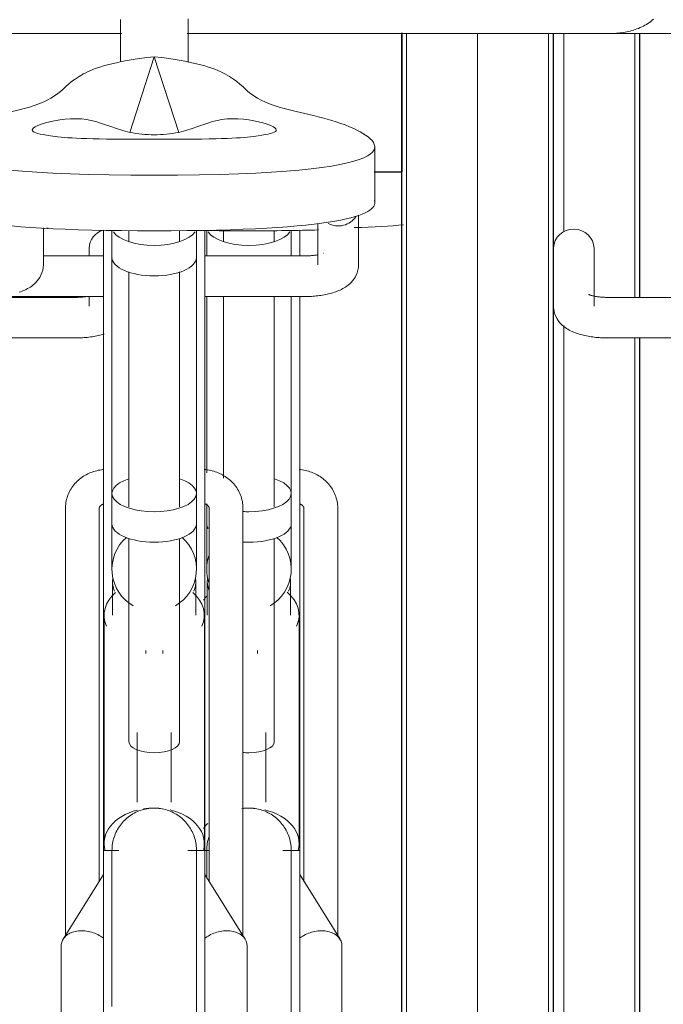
# Model space of a CAD drawing. Extents: x 50445 to 145605, y -10968 to 41989.
# Tile 241 of 256: x 98278 to 98658, y -1215 to -633. Entities that reach past the tile are written whole.
import ezdxf

# ---------------------------------------------------------------- set-up
doc = ezdxf.new("R2010")
doc.units = 0
doc.header["$LTSCALE"] = 414.30304
doc.header["$MEASUREMENT"] = 0
doc.linetypes.add('gestippeld_2_', pattern=[6.35, 3.175, -3.175])
doc.linetypes.add('hartlijn-fijn', pattern=[6, 4, -1, 0, -1])
for name, color, linetype, lineweight in [('A-EQPM', 6, 'CONTINUOUS', 18), ('S-BEAM', 4, 'CONTINUOUS', 18), ('S-COLS', 6, 'CONTINUOUS', 18), ('S-COLS-HIDN', 5, 'gestippeld_2_', 18)]:
    doc.layers.add(name, color=color, linetype=linetype, lineweight=lineweight)

# ---------------------------------------------------------------- blocks, each defined once
blk = doc.blocks.new('97_KA_gestapelde fietsenstalling 8 fietsen 1600x1900 - Type-V119-plotview doorsnede C C  -  1 op 100')
at = {"layer": 'A-EQPM'}
for p, q in [((17447.63, -1308.15), (17503.7, -1308.15)), ((17208.7, -1424.57), (17208.7, -1439.97)), ((17218.7, -1424.7), (17218.7, -1431.2)), ((17248.7, -1431.2), (17248.7, -1424.7)), ((17258.7, -1439.97), (17258.7, -1424.57)), ((17263.7, -1439.97), (17263.7, -1424.5)), ((17263.7, -1439.97), (17263.7, -1424.5)), ((17139.1, -1435.22), (17139.1, -1439.97)), ((17131.1, -1464.27), (17021.46, -1464.27)), ((17139.1, -1463.58), (17139.1, -1469.43)), ((17208.7, -1463.67), (17208.7, -1568)), ((17218.7, -1463.68), (17218.7, -1571.22)), ((17248.7, -1588.13), (17248.7, -1463.72)), ((17258.7, -1580.25), (17258.7, -1463.73)), ((17263.7, -1791.44), (17263.7, -1463.74)), ((17016.8, -1488.27), (17131.1, -1488.27)), ((17258.7, -1598.26), (17258.7, -1580.25)), ((17208.7, -1586.37), (17208.7, -1598.26)), ((17266.2, -1588.87), (17266.2, -1810)), ((17286.2, -1841.94), (17286.2, -1588.87)), ((17208.7, -1598.26), (17208.7, -1625.06)), ((17258.7, -1625.06), (17258.7, -1598.26)), ((17248.7, -1727.1), (17248.7, -1606.83)), ((17209.05, -1632.63), (17209.05, -1652.32)), ((17258.36, -1652.32), (17258.36, -1632.63)), ((17263.36, -1787.35), (17263.36, -1652.32)), ((17238.7, -1674.99), (17238.7, -1673.24)), ((17243.7, -1762.88), (17243.7, -1721.65)), ((17210.23, -1791.42), (17207.63, -1791.42)), ((17263.7, -1791.42), (17253.66, -1791.42)), ((17263.7, -1791.44), (17263.7, -2073.88)), ((17287.57, -1843.87), (17263.7, -1805.76)), ((17288.7, -2074), (17288.7, -1847.82))]:
    blk.add_line(p, q, dxfattribs=at)
at = {"layer": 'A-EQPM', "flags": 128}
for points in [[(17137.63, -1463.78), (17137.09, -1463.86), (17136.53, -1463.94), (17135.95, -1464.01), (17135.36, -1464.07), (17134.76, -1464.12), (17134.15, -1464.17), (17133.53, -1464.2), (17132.91, -1464.23), (17132.28, -1464.25), (17131.64, -1464.26), (17131.1, -1464.27)], [(17147.97, -1485.99), (17147.11, -1486.25), (17146.24, -1486.48), (17145.37, -1486.7), (17144.48, -1486.9), (17143.59, -1487.09), (17142.69, -1487.26), (17141.78, -1487.42), (17140.86, -1487.57), (17139.93, -1487.7), (17139, -1487.81), (17138.06, -1487.92), (17137.11, -1488.01), (17136.16, -1488.08), (17135.21, -1488.15), (17134.25, -1488.2), (17133.29, -1488.23), (17132.33, -1488.26), (17131.36, -1488.27), (17131.1, -1488.27)], [(17286.2, -1588.87), (17286.18, -1587.88), (17286.11, -1586.91), (17286, -1585.93), (17285.84, -1584.97), (17285.64, -1584.01), (17285.39, -1583.06), (17285.1, -1582.13), (17284.77, -1581.21), (17284.4, -1580.32), (17283.99, -1579.43), (17283.54, -1578.57), (17283.06, -1577.74), (17282.54, -1576.92), (17281.98, -1576.13), (17281.4, -1575.37), (17280.78, -1574.63), (17280.14, -1573.92), (17279.47, -1573.24), (17278.77, -1572.58), (17278.05, -1571.96), (17277.31, -1571.36), (17276.54, -1570.8), (17275.76, -1570.26), (17274.95, -1569.76), (17274.13, -1569.29), (17273.29, -1568.84), (17272.44, -1568.43), (17271.57, -1568.06), (17270.69, -1567.71), (17269.8, -1567.39), (17268.9, -1567.11), (17267.99, -1566.86), (17267.07, -1566.64), (17266.15, -1566.46), (17265.22, -1566.3), (17264.28, -1566.18), (17263.34, -1566.09)], [(17258.7, -1568.94), (17258.7, -1568.45), (17258.7, -1568.39)], [(17263.64, -1586.42), (17263.85, -1586.51), (17264.05, -1586.59), (17264.25, -1586.68), (17264.44, -1586.78), (17264.61, -1586.88), (17264.78, -1586.98), (17264.94, -1587.09), (17265.09, -1587.19), (17265.22, -1587.3), (17265.35, -1587.4), (17265.46, -1587.51), (17265.57, -1587.61), (17265.66, -1587.72), (17265.75, -1587.82), (17265.82, -1587.91), (17265.89, -1588.01), (17265.95, -1588.1), (17266, -1588.18), (17266.04, -1588.26), (17266.08, -1588.34), (17266.11, -1588.41), (17266.13, -1588.48), (17266.15, -1588.54), (17266.17, -1588.6), (17266.18, -1588.65), (17266.19, -1588.71), (17266.2, -1588.76), (17266.2, -1588.8), (17266.2, -1588.85), (17266.2, -1588.87)], [(17230.44, -1766.63), (17231.44, -1766.52), (17232.43, -1766.45), (17233.43, -1766.42), (17234.43, -1766.43), (17235.43, -1766.48), (17236.43, -1766.57), (17237.42, -1766.69), (17238.41, -1766.86), (17239.38, -1767.07), (17240.35, -1767.32), (17241.31, -1767.6), (17242.26, -1767.93), (17243.19, -1768.29), (17244.11, -1768.68), (17245.01, -1769.12), (17245.89, -1769.59), (17246.75, -1770.09), (17247.6, -1770.63), (17248.42, -1771.2), (17249.21, -1771.81), (17249.98, -1772.44), (17250.73, -1773.11), (17251.45, -1773.81), (17252.14, -1774.53), (17252.8, -1775.28), (17253.43, -1776.06), (17254.03, -1776.86), (17254.59, -1777.68), (17255.13, -1778.53), (17255.62, -1779.4), (17256.09, -1780.28), (17256.51, -1781.19), (17256.91, -1782.11), (17257.26, -1783.04), (17257.58, -1783.99), (17257.85, -1784.95), (17258.09, -1785.92), (17258.29, -1786.9), (17258.45, -1787.89), (17258.57, -1788.88), (17258.66, -1789.88), (17258.7, -1790.88), (17258.7, -1791.42)], [(17208.7, -1791.42), (17208.72, -1790.42), (17208.78, -1789.42), (17208.88, -1788.42), (17209.02, -1787.43), (17209.2, -1786.45), (17209.42, -1785.47), (17209.68, -1784.51), (17209.97, -1783.55)], [(17208.7, -1797.58), (17208.7, -1795.38), (17208.7, -1793.66), (17208.7, -1792.42), (17208.7, -1791.68), (17208.7, -1791.42)], [(17208.7, -1791.42), (17208.7, -1791.66), (17208.7, -1792.39), (17208.7, -1793.61), (17208.7, -1795.31), (17208.7, -1797.49), (17208.7, -1800.15), (17208.7, -1803.29), (17208.7, -1806.89)], [(17258.7, -1888.33), (17258.7, -1879.58), (17258.7, -1871.18), (17258.7, -1863.14), (17258.7, -1855.47), (17258.7, -1848.19), (17258.7, -1841.3), (17258.7, -1834.83), (17258.7, -1828.77), (17258.7, -1823.13), (17258.7, -1817.94), (17258.7, -1813.19), (17258.7, -1808.89), (17258.7, -1805.05), (17258.7, -1801.68), (17258.7, -1798.78), (17258.7, -1796.35), (17258.7, -1794.41), (17258.7, -1792.95), (17258.7, -1791.97), (17258.7, -1791.48), (17258.7, -1791.42)], [(17258.7, -1791.42), (17258.7, -1791.66), (17258.7, -1792.39), (17258.7, -1793.61), (17258.7, -1795.31), (17258.7, -1797.49)]]:
    blk.add_lwpolyline(points, dxfattribs=at)
at = {"layer": 'A-EQPM'}
for start, end in [(300, 48.80161), (161.53035, 198.46965)]:
    blk.add_arc((17233.7, -1625.06), 25, start, end, dxfattribs=at)
for centre, major_axis, ratio, start_param, end_param in [((17151.1, -1435.22), (12, 0), 0.939693, 1.871209, 3.141593), ((17233.7, -1422.68), (25, 0), 0.434214, 3.403392, 4.712389), ((17233.7, -1422.68), (25, 0), 0.434214, 4.712389, 6.021386), ((17233.7, -1580.25), (25, 0), 0.434214, 4.712389, 7.203975), ((17233.7, -1580.25), (25, 0), 0.434214, 4.567826, 4.712389), ((17233.7, -1598.26), (25, 0), 0.434214, 3.141593, 3.403392), ((17233.7, -1598.26), (25, 0), 0.434214, 4.712389, 6.283185), ((17233.7, -1598.26), (25, 0), 0.434214, 4.566939, 4.712389), ((17233.7, -1632.63), (24.65, 0), 0.707107, 3.035194, 3.423321), ((17233.7, -1632.63), (24.65, 0), 0.707107, 5.969026, 6.389584), ((17233.7, -1652.32), (29.65, 0), 0.707107, 2.557326, 2.703149), ((17233.7, -1652.32), (29.65, 0), 0.707107, 5.969026, 6.99011), ((17233.7, -1727.1), (15, 0), 0.442871, 4.712389, 6.283185), ((17233.7, -1727.1), (15, 0), 0.442871, 4.45059, 4.712389), ((17233.7, -1787.35), (29.65, 0), 0.707107, 1.570796, 1.711793), ((17233.7, -1787.35), (29.65, 0), 0.707107, 1.480164, 1.570796), ((17233.7, -1787.35), (29.65, 0), 0.707107, 6.084963, 7.531404), ((17233.7, -1787.35), (29.65, 0), 0.707107, 2.53745, 2.703149)]:
    blk.add_ellipse(centre, major_axis=major_axis, ratio=ratio, start_param=start_param, end_param=end_param, dxfattribs=at)
for points in [[(17233.7, -1424.9), (17223.92, -1424.9), (17214.82, -1424.83), (17206.37, -1424.68)], [(17274.78, -1424.38), (17262.66, -1424.72), (17249.02, -1424.9), (17233.7, -1424.9)], [(17325.07, -1421.36), (17317.83, -1422.15), (17307.47, -1422.63), (17295.91, -1422.99)]]:
    blk.add_open_spline(points, degree=3, dxfattribs=at)
blk.add_open_spline([(17288.7, -1847.82), (17288.7, -1845.94), (17287.3, -1842.38), (17282.51, -1839.63), (17277.63, -1838.88), (17273.7, -1839.08), (17269.78, -1840.02), (17266.36, -1841.53), (17264.43, -1842.81), (17263.65, -1843.44)], degree=3, knots=[0, 0, 0, 0, 0.1666667, 0.3333333, 0.4166667, 0.5, 0.5833333, 0.6666667, 0.7337282, 0.7337282, 0.7337282, 0.7337282], dxfattribs=at)
at = {"layer": 'S-COLS', "linetype": 'hartlijn-fijn'}
for p, q in [((17420, -1308.13), (17420, -1425.42)), ((17420, -1480.86), (17420, -2160))]:
    blk.add_line(p, q, dxfattribs=at)
at = {"layer": 'S-COLS', "lineweight": 25}
for p, q in [((17465, -1464.34), (17465, -1308.12)), ((17465, -2163.14), (17465, -1488.08))]:
    blk.add_line(p, q, dxfattribs=at)
at = {"layer": 'S-COLS-HIDN'}
for p, q in [((17462, -1308.12), (17462, -1464.33)), ((17462, -1488.08), (17462, -2160))]:
    blk.add_line(p, q, dxfattribs=at)
blk = doc.blocks.new('97_KA_gestapelde fietsenstalling 8 fietsen 1600x1900 - Type-V120-plotview doorsnede C C  -  1 op 100')
at = {"layer": 'A-EQPM'}
for p, q in [((17437.9, -1469.43), (17437.9, -1435.22)), ((17700.9, -1464.27), (17445.9, -1464.27)), ((17445.9, -1488.27), (17690.9, -1488.27))]:
    blk.add_line(p, q, dxfattribs=at)
at = {"layer": 'A-EQPM', "flags": 128}
for points in [[(17434.69, -1462.52), (17434.72, -1462.54), (17434.8, -1462.57), (17434.93, -1462.63), (17435.1, -1462.71), (17435.32, -1462.79), (17435.58, -1462.89), (17435.88, -1462.99), (17436.21, -1463.09), (17436.58, -1463.2), (17436.98, -1463.3), (17437.41, -1463.4), (17437.86, -1463.5), (17438.34, -1463.6), (17438.84, -1463.69), (17439.37, -1463.78), (17439.91, -1463.86), (17440.47, -1463.94), (17441.05, -1464.01), (17441.64, -1464.07), (17442.24, -1464.12), (17442.85, -1464.17), (17443.47, -1464.2), (17444.09, -1464.23), (17444.72, -1464.25), (17445.36, -1464.26), (17445.9, -1464.27)], [(17414, -1471.09), (17414.28, -1472.71), (17414.72, -1474.24), (17415.3, -1475.64), (17415.97, -1476.9), (17416.71, -1478.04), (17417.49, -1479.04), (17418.3, -1479.93), (17419.11, -1480.72), (17419.93, -1481.42), (17420.75, -1482.05), (17421.57, -1482.61), (17422.39, -1483.13), (17423.21, -1483.59), (17424.03, -1484.02), (17424.85, -1484.42), (17425.67, -1484.78), (17426.5, -1485.12), (17427.34, -1485.43), (17428.18, -1485.72), (17429.03, -1485.99), (17429.89, -1486.25), (17430.76, -1486.48), (17431.63, -1486.7), (17432.52, -1486.9), (17433.41, -1487.09), (17434.31, -1487.26), (17435.22, -1487.42), (17436.14, -1487.57), (17437.07, -1487.7), (17438, -1487.81), (17438.94, -1487.92), (17439.89, -1488.01), (17440.84, -1488.08), (17441.79, -1488.15), (17442.75, -1488.2), (17443.71, -1488.23), (17444.67, -1488.26), (17445.64, -1488.27), (17445.9, -1488.27)]]:
    blk.add_lwpolyline(points, dxfattribs=at)
at = {"layer": 'A-EQPM'}
blk.add_ellipse((17425.9, -1435.22), major_axis=(12, 0), ratio=0.939693, start_param=0, end_param=3.118805, dxfattribs=at)
blk = doc.blocks.new('97_KA_gestapelde fietsenstalling 16 fietsen 1600x2900 - Type-V123-plotview doorsnede C C  -  1 op 100')
at = {"layer": 'A-EQPM'}
for p, q in [((16907.63, -1308.15), (17158.22, -1308.15)), ((17197.04, -1308.15), (17447.63, -1308.15)), ((17177.63, -1321.87), (17163.17, -1366.65)), ((17192.1, -1366.65), (17177.63, -1321.87)), ((17164.53, -1370.74), (17190.73, -1370.74)), ((17308.12, -1408.22), (17308.12, -1375.25)), ((17274.53, -1420.62), (17274.53, -1444.95)), ((17298.53, -1444.95), (17298.53, -1415.54)), ((17112.03, -1444.95), (17112.03, -1423.23)), ((17147.63, -1424.5), (17147.63, -1452.27)), ((17147.63, -1424.5), (17147.63, -1791.44)), ((17152.63, -1424.57), (17152.63, -1440.69)), ((17162.63, -1424.7), (17162.63, -1431.2)), ((17192.63, -1431.2), (17192.63, -1424.7)), ((17202.63, -1440.69), (17202.63, -1424.57)), ((17207.63, -1452.27), (17207.63, -1424.5)), ((17207.63, -1791.44), (17207.63, -1424.5)), ((17277.71, -1438.06), (17277.63, -1438.1)), ((17147.63, -1439.79), (17112.03, -1439.79)), ((17152.63, -1440.69), (17152.63, -1580.25)), ((17202.63, -1580.25), (17202.63, -1440.69)), ((17266.53, -1439.79), (17207.63, -1439.79)), ((17162.63, -1449.26), (17162.63, -1588.13)), ((17192.63, -1588.13), (17192.63, -1449.26)), ((17080.03, -1463.79), (17147.63, -1463.79)), ((17207.63, -1463.79), (17266.53, -1463.79)), ((17152.63, -1568.65), (17152.63, -1568.39)), ((17152.63, -1580.25), (17152.63, -1598.26)), ((17202.63, -1598.26), (17202.63, -1580.25)), ((17125.13, -1588.87), (17125.13, -1841.94)), ((17145.13, -1810), (17145.13, -1588.87)), ((17210.13, -1588.87), (17210.13, -1809.44)), ((17230.13, -1841.94), (17230.13, -1588.87)), ((17152.63, -1598.26), (17152.63, -1625.06)), ((17202.63, -1625.06), (17202.63, -1598.26)), ((17162.63, -1606.83), (17162.63, -1727.1)), ((17192.63, -1727.1), (17192.63, -1606.83)), ((17152.98, -1632.63), (17152.98, -1652.32)), ((17202.29, -1652.32), (17202.29, -1632.63)), ((17147.98, -1652.32), (17147.98, -1787.35)), ((17207.29, -1787.35), (17207.29, -1652.32)), ((17172.63, -1673.24), (17172.63, -1674.99)), ((17182.63, -1674.99), (17182.63, -1673.24)), ((17167.63, -1721.65), (17167.63, -1762.88)), ((17187.63, -1762.88), (17187.63, -1721.65)), ((17153.46, -1791.42), (17147.63, -1791.42)), ((17147.63, -2159.6), (17147.63, -1791.44)), ((17156.77, -1791.42), (17153.58, -1791.42)), ((17207.63, -1791.42), (17197.59, -1791.42)), ((17207.63, -1791.44), (17207.63, -2159.6)), ((17147.63, -1805.76), (17123.77, -1843.87)), ((17231.5, -1843.87), (17207.63, -1805.76)), ((17122.63, -1847.82), (17122.63, -2089.65)), ((17232.63, -2089.65), (17232.63, -1847.82))]:
    blk.add_line(p, q, dxfattribs=at)
at = {"layer": 'A-EQPM', "flags": 128}
for points in [[(17473.14, -1299.62), (17472.32, -1300.35), (17471.49, -1301.02), (17470.63, -1301.66), (17469.76, -1302.25), (17468.87, -1302.81), (17467.97, -1303.33), (17467.06, -1303.82), (17466.13, -1304.28), (17465.19, -1304.71), (17464.24, -1305.11), (17463.28, -1305.48), (17462.3, -1305.83), (17461.32, -1306.15), (17460.33, -1306.44), (17459.33, -1306.71), (17458.32, -1306.96), (17457.3, -1307.18), (17456.28, -1307.38), (17455.25, -1307.56), (17454.21, -1307.71), (17453.17, -1307.84), (17452.12, -1307.94), (17451.08, -1308.03), (17450.02, -1308.09), (17448.97, -1308.13), (17447.92, -1308.15), (17447.63, -1308.15)], [(17157.63, -1299.97), (17157.63, -1300.75), (17157.63, -1301.56), (17157.63, -1302.4), (17157.63, -1303.27), (17157.63, -1304.18), (17157.63, -1305.11), (17157.63, -1306.07), (17157.63, -1307.05), (17157.63, -1308.06), (17157.63, -1309.09), (17157.63, -1310.14), (17157.63, -1311.21), (17157.63, -1312.29), (17157.63, -1313.39), (17157.63, -1314.51), (17157.63, -1315.63), (17157.63, -1316.77), (17157.63, -1317.92), (17157.63, -1319.07), (17157.63, -1320.22), (17157.63, -1321.38), (17157.63, -1322.54), (17157.63, -1323.7), (17157.63, -1324.85)], [(17197.63, -1325.34), (17197.63, -1324.19), (17197.63, -1323.03), (17197.63, -1321.87), (17197.63, -1320.71), (17197.63, -1319.55), (17197.63, -1318.4), (17197.63, -1317.25), (17197.63, -1316.11), (17197.63, -1314.98), (17197.63, -1313.86), (17197.63, -1312.75), (17197.63, -1311.66), (17197.63, -1310.58), (17197.63, -1309.53), (17197.63, -1308.49), (17197.63, -1307.47), (17197.63, -1306.48), (17197.63, -1305.51), (17197.63, -1304.56), (17197.63, -1303.65), (17197.63, -1302.76), (17197.63, -1301.91), (17197.63, -1301.08), (17197.63, -1300.29), (17197.63, -1299.54)], [(17274.57, -1439.03), (17274.09, -1439.12), (17273.59, -1439.22), (17273.06, -1439.3), (17272.52, -1439.38), (17271.96, -1439.46), (17271.38, -1439.53), (17270.79, -1439.59), (17270.19, -1439.64), (17269.58, -1439.69), (17268.96, -1439.72), (17268.34, -1439.75), (17267.71, -1439.77), (17267.07, -1439.79), (17266.53, -1439.79)], [(17112.03, -1444.95), (17111.93, -1446.62), (17111.65, -1448.23), (17111.2, -1449.76), (17110.63, -1451.16), (17109.96, -1452.43), (17109.22, -1453.56), (17108.44, -1454.56), (17107.63, -1455.45), (17106.82, -1456.24), (17106, -1456.94), (17105.18, -1457.57), (17104.36, -1458.14), (17103.54, -1458.65), (17102.72, -1459.12), (17101.9, -1459.54), (17101.08, -1459.94), (17100.26, -1460.3), (17099.43, -1460.64), (17098.59, -1460.95), (17097.75, -1461.24)], [(17298.53, -1444.95), (17298.43, -1446.62), (17298.15, -1448.23), (17297.7, -1449.76), (17297.13, -1451.16), (17296.46, -1452.43), (17295.72, -1453.56), (17294.94, -1454.56), (17294.13, -1455.45), (17293.32, -1456.24), (17292.5, -1456.94), (17291.68, -1457.57), (17290.86, -1458.14), (17290.04, -1458.65), (17289.22, -1459.12), (17288.4, -1459.54), (17287.58, -1459.94), (17286.76, -1460.3), (17285.93, -1460.64), (17285.09, -1460.95), (17284.25, -1461.24), (17283.4, -1461.51), (17282.54, -1461.77), (17281.67, -1462), (17280.8, -1462.22), (17279.91, -1462.42), (17279.02, -1462.61), (17278.12, -1462.79), (17277.2, -1462.94), (17276.29, -1463.09), (17275.36, -1463.22), (17274.43, -1463.34), (17273.49, -1463.44), (17272.54, -1463.53), (17271.59, -1463.61), (17270.64, -1463.67), (17269.68, -1463.72), (17268.72, -1463.75), (17267.76, -1463.78), (17266.79, -1463.79), (17266.53, -1463.79)], [(17147.31, -1566.15), (17146.37, -1566.27), (17145.44, -1566.41), (17144.51, -1566.59), (17143.59, -1566.8), (17142.68, -1567.04), (17141.78, -1567.31), (17140.88, -1567.62), (17140, -1567.96), (17139.13, -1568.33), (17138.27, -1568.73), (17137.43, -1569.16), (17136.6, -1569.63), (17135.8, -1570.12), (17135, -1570.65), (17134.23, -1571.21), (17133.48, -1571.79), (17132.76, -1572.41), (17132.05, -1573.06), (17131.37, -1573.73), (17130.72, -1574.43), (17130.1, -1575.17), (17129.51, -1575.92), (17128.95, -1576.71), (17128.42, -1577.51), (17127.92, -1578.35), (17127.47, -1579.2), (17127.05, -1580.08), (17126.66, -1580.97), (17126.32, -1581.88), (17126.02, -1582.81), (17125.76, -1583.75), (17125.55, -1584.71), (17125.38, -1585.67), (17125.25, -1586.64), (17125.17, -1587.62), (17125.13, -1588.6), (17125.13, -1588.87)], [(17230.13, -1588.87), (17230.11, -1587.88), (17230.04, -1586.91), (17229.93, -1585.93), (17229.77, -1584.97), (17229.57, -1584.01), (17229.32, -1583.06), (17229.03, -1582.13), (17228.7, -1581.21), (17228.33, -1580.32), (17227.92, -1579.43), (17227.47, -1578.57), (17226.98, -1577.74), (17226.47, -1576.92), (17225.91, -1576.13), (17225.33, -1575.37), (17224.71, -1574.63), (17224.07, -1573.92), (17223.4, -1573.24), (17222.7, -1572.58), (17221.98, -1571.96), (17221.24, -1571.36), (17220.47, -1570.8), (17219.69, -1570.26), (17218.88, -1569.76), (17218.06, -1569.29), (17217.22, -1568.84), (17216.37, -1568.43), (17215.5, -1568.06), (17214.62, -1567.71), (17213.73, -1567.39), (17212.83, -1567.11), (17211.92, -1566.86), (17211, -1566.64), (17210.08, -1566.46), (17209.14, -1566.3), (17208.21, -1566.18), (17207.27, -1566.09)], [(17202.63, -1568.94), (17202.63, -1568.45), (17202.63, -1568.39)], [(17145.13, -1588.87), (17145.13, -1588.82), (17145.14, -1588.77), (17145.14, -1588.72), (17145.15, -1588.67), (17145.16, -1588.61), (17145.18, -1588.55), (17145.2, -1588.49), (17145.22, -1588.43), (17145.25, -1588.36), (17145.29, -1588.28), (17145.33, -1588.2), (17145.38, -1588.12), (17145.43, -1588.03), (17145.5, -1587.94), (17145.57, -1587.84), (17145.65, -1587.74), (17145.74, -1587.64), (17145.85, -1587.54), (17145.96, -1587.43), (17146.08, -1587.33), (17146.21, -1587.22), (17146.36, -1587.11), (17146.51, -1587.01), (17146.68, -1586.91), (17146.85, -1586.81), (17147.03, -1586.71), (17147.23, -1586.62), (17147.43, -1586.53), (17147.64, -1586.45)], [(17207.57, -1586.42), (17207.78, -1586.51), (17207.98, -1586.59), (17208.18, -1586.68), (17208.37, -1586.78), (17208.54, -1586.88), (17208.71, -1586.98), (17208.87, -1587.09), (17209.01, -1587.19), (17209.15, -1587.3), (17209.28, -1587.4), (17209.39, -1587.51), (17209.5, -1587.61), (17209.59, -1587.72), (17209.68, -1587.82), (17209.75, -1587.91), (17209.82, -1588.01), (17209.88, -1588.1), (17209.93, -1588.18), (17209.97, -1588.26), (17210.01, -1588.34), (17210.04, -1588.41), (17210.06, -1588.48), (17210.08, -1588.54), (17210.1, -1588.6), (17210.11, -1588.65), (17210.12, -1588.71), (17210.13, -1588.76), (17210.13, -1588.8), (17210.13, -1588.85), (17210.13, -1588.87)], [(17154.24, -1782.61), (17154.61, -1781.68), (17155.01, -1780.77), (17155.46, -1779.87), (17155.94, -1778.99), (17156.45, -1778.14), (17157, -1777.3), (17157.58, -1776.49), (17158.19, -1775.7), (17158.84, -1774.93), (17159.51, -1774.19), (17160.22, -1773.48), (17160.95, -1772.8), (17161.7, -1772.15), (17162.49, -1771.53), (17163.29, -1770.94), (17164.13, -1770.38), (17164.98, -1769.86), (17165.85, -1769.37), (17166.74, -1768.91), (17167.65, -1768.5), (17168.57, -1768.12), (17169.51, -1767.77), (17170.47, -1767.47), (17171.43, -1767.2), (17172.4, -1766.97), (17173.38, -1766.78), (17174.37, -1766.63), (17175.37, -1766.52), (17176.36, -1766.45), (17177.36, -1766.42), (17178.36, -1766.43), (17179.36, -1766.48), (17180.36, -1766.57), (17181.35, -1766.69), (17182.33, -1766.86), (17183.31, -1767.07), (17184.28, -1767.32), (17185.24, -1767.6), (17186.19, -1767.93), (17187.12, -1768.29), (17188.04, -1768.68), (17188.94, -1769.12), (17189.82, -1769.59), (17190.68, -1770.09), (17191.53, -1770.63), (17192.35, -1771.2), (17193.14, -1771.81), (17193.91, -1772.44), (17194.66, -1773.11), (17195.38, -1773.81), (17196.07, -1774.53), (17196.73, -1775.28), (17197.36, -1776.06), (17197.96, -1776.86), (17198.52, -1777.68), (17199.06, -1778.53), (17199.55, -1779.4), (17200.02, -1780.28), (17200.44, -1781.19), (17200.83, -1782.11), (17201.19, -1783.04), (17201.5, -1783.99), (17201.78, -1784.95), (17202.02, -1785.92), (17202.22, -1786.9), (17202.38, -1787.89), (17202.5, -1788.88), (17202.59, -1789.88), (17202.63, -1790.88), (17202.63, -1791.42)], [(17152.63, -1791.42), (17152.65, -1790.42), (17152.71, -1789.42), (17152.81, -1788.42), (17152.95, -1787.43), (17153.13, -1786.45), (17153.35, -1785.47), (17153.61, -1784.51), (17153.9, -1783.55), (17154.24, -1782.61)], [(17152.63, -1797.58), (17152.63, -1795.38), (17152.63, -1793.66), (17152.63, -1792.42), (17152.63, -1791.68), (17152.63, -1791.42)], [(17152.63, -1791.42), (17152.63, -1791.66), (17152.63, -1792.39), (17152.63, -1793.61), (17152.63, -1795.31), (17152.63, -1797.49), (17152.63, -1800.15), (17152.63, -1803.29), (17152.63, -1806.89), (17152.63, -1810.96), (17152.63, -1815.48), (17152.63, -1820.45), (17152.63, -1825.86), (17152.63, -1831.71), (17152.63, -1837.97), (17152.63, -1844.66), (17152.63, -1851.74), (17152.63, -1859.21), (17152.63, -1867.07), (17152.63, -1875.29), (17152.63, -1883.86)], [(17202.63, -1888.33), (17202.63, -1879.58), (17202.63, -1871.18), (17202.63, -1863.14), (17202.63, -1855.47), (17202.63, -1848.19), (17202.63, -1841.3), (17202.63, -1834.83), (17202.63, -1828.77), (17202.63, -1823.13), (17202.63, -1817.94), (17202.63, -1813.19), (17202.63, -1808.89), (17202.63, -1805.05), (17202.63, -1801.68), (17202.63, -1798.78), (17202.63, -1796.35), (17202.63, -1794.41), (17202.63, -1792.95), (17202.63, -1791.97), (17202.63, -1791.48), (17202.63, -1791.42)], [(17202.63, -1791.42), (17202.63, -1791.66), (17202.63, -1792.39), (17202.63, -1793.61), (17202.63, -1795.31), (17202.63, -1797.49)]]:
    blk.add_lwpolyline(points, dxfattribs=at)
at = {"layer": 'A-EQPM'}
for start, end in [(131.19839, 240), (300, 48.80161)]:
    blk.add_arc((17177.63, -1625.06), 25, start, end, dxfattribs=at)
for centre, major_axis, ratio, start_param, end_param in [((17286.53, -1410.75), (12, 0), 0.939693, 4.18879, 5.759587), ((17177.63, -1422.68), (25, 0), 0.434214, 3.403392, 4.712389), ((17177.63, -1422.68), (25, 0), 0.434214, 4.712389, 6.021386), ((17177.63, -1440.69), (25, 0), 0.434214, 3.141593, 4.712389), ((17177.63, -1440.69), (25, 0), 0.434214, 4.712389, 6.283185), ((17177.63, -1580.25), (25, 0), 0.434214, 2.218676, 4.712389), ((17177.63, -1580.25), (25, 0), 0.434214, 4.712389, 7.203975), ((17177.63, -1598.26), (25, 0), 0.434214, 3.141593, 4.712389), ((17177.63, -1598.26), (25, 0), 0.434214, 4.712389, 6.283185), ((17177.63, -1632.63), (24.65, 0), 0.707107, 3.035194, 3.455752), ((17177.63, -1632.63), (24.65, 0), 0.707107, 5.969026, 6.389584), ((17177.63, -1652.32), (29.65, 0), 0.707107, 2.449433, 3.455752), ((17177.63, -1652.32), (29.65, 0), 0.707107, 5.969026, 6.975344), ((17177.63, -1727.1), (15, 0), 0.442871, 3.141593, 4.712389), ((17177.63, -1727.1), (15, 0), 0.442871, 4.712389, 6.283185), ((17177.63, -1787.35), (29.65, 0), 0.707107, 1.910627, 3.346959), ((17177.63, -1787.35), (29.65, 0), 0.707107, 1.570796, 1.784218), ((17177.63, -1787.35), (29.65, 0), 0.707107, 1.480164, 1.570796), ((17177.63, -1787.35), (29.65, 0), 0.707107, 6.084963, 7.531404)]:
    blk.add_ellipse(centre, major_axis=major_axis, ratio=ratio, start_param=start_param, end_param=end_param, dxfattribs=at)
for points, knots in [([(17177.63, -1321.87), (17152.91, -1324.86), (17131.11, -1332.37), (17121.03, -1345.28), (17099.65, -1354.25), (17048.92, -1361.83), (17024.71, -1391.94), (17177.63, -1391.94)], [0, 0, 0, 0, 0.0939544, 0.1989454, 0.3222089, 0.5012721, 0.7724372, 0.7724372, 0.7724372, 0.7724372]), ([(17177.63, -1391.94), (17024.71, -1391.94), (17048.92, -1361.83), (17099.65, -1354.25), (17121.03, -1345.28), (17131.11, -1332.37), (17152.91, -1324.86), (17177.63, -1321.87)], [-0.7724372, -0.7724372, -0.7724372, -0.7724372, -0.5012721, -0.3222089, -0.1989454, -0.0939544, 0, 0, 0, 0]), ([(17177.63, -1391.94), (17330.55, -1391.94), (17306.35, -1361.83), (17255.62, -1354.25), (17234.24, -1345.28), (17224.16, -1332.37), (17202.36, -1324.86), (17177.63, -1321.87)], [0, 0, 0, 0, 0.2711651, 0.4502283, 0.5734918, 0.6784828, 0.7724372, 0.7724372, 0.7724372, 0.7724372]), ([(17177.63, -1321.87), (17202.36, -1324.86), (17224.16, -1332.37), (17234.24, -1345.28), (17255.62, -1354.25), (17306.35, -1361.83), (17330.55, -1391.94), (17177.63, -1391.94)], [-0.7724372, -0.7724372, -0.7724372, -0.7724372, -0.6784828, -0.5734918, -0.4502283, -0.2711651, 0, 0, 0, 0]), ([(17163.17, -1366.65), (17151.37, -1363.6), (17138.51, -1356.46), (17111.68, -1360.47), (17102.1, -1365.79), (17113.87, -1368.84), (17134.05, -1370.74), (17164.53, -1370.74)], [0, 0, 0, 0, 0.0854061, 0.1773603, 0.2542553, 0.3207509, 0.3957861, 0.3957861, 0.3957861, 0.3957861]), ([(17190.73, -1370.74), (17221.21, -1370.74), (17241.39, -1368.84), (17253.17, -1365.79), (17243.59, -1360.47), (17216.75, -1356.46), (17203.9, -1363.6), (17192.1, -1366.65)], [0, 0, 0, 0, 0.0750352, 0.1415308, 0.2184258, 0.31038, 0.3957861, 0.3957861, 0.3957861, 0.3957861]), ([(17147.68, -1843.44), (17146.9, -1842.82), (17144.98, -1841.53), (17141.56, -1840.02), (17137.63, -1839.08), (17133.71, -1838.88), (17130.05, -1839.44), (17126.9, -1840.72), (17124.49, -1842.64), (17122.98, -1845.05), (17122.63, -1846.88), (17122.63, -1847.82)], [0.2662718, 0.2662718, 0.2662718, 0.2662718, 0.3333333, 0.4166667, 0.5, 0.5833333, 0.6666667, 0.75, 0.8333333, 0.9166667, 1, 1, 1, 1]), ([(17232.63, -1847.82), (17232.63, -1845.94), (17231.23, -1842.38), (17226.44, -1839.63), (17221.56, -1838.88), (17217.63, -1839.08), (17213.71, -1840.02), (17210.28, -1841.53), (17208.36, -1842.81), (17207.58, -1843.44)], [0, 0, 0, 0, 0.1666667, 0.3333333, 0.4166667, 0.5, 0.5833333, 0.6666667, 0.7337282, 0.7337282, 0.7337282, 0.7337282])]:
    blk.add_open_spline(points, degree=3, knots=knots, dxfattribs=at)
for points in [[(17177.63, -1368.07), (17172.75, -1368.07), (17167.93, -1367.6), (17163.17, -1366.65)], [(17192.1, -1366.65), (17187.34, -1367.6), (17182.51, -1368.07), (17177.63, -1368.07)], [(17177.63, -1424.9), (17068.8, -1424.9), (17044.81, -1415.71), (17047.32, -1407.04)], [(17307.95, -1407.04), (17310.46, -1415.71), (17286.46, -1424.9), (17177.63, -1424.9)], [(17112.8, -1423.46), (17113.5, -1423.43), (17114.17, -1423.39), (17114.81, -1423.35)]]:
    blk.add_open_spline(points, degree=3, dxfattribs=at)
at = {"layer": 'S-BEAM', "lineweight": 25}
for p, q in [((17324.11, -1307.84), (17324.11, -1384)), ((17324.11, -1384), (17324.11, -1390)), ((17307.73, -1390), (17324.11, -1390))]:
    blk.add_line(p, q, dxfattribs=at)
at = {"layer": 'S-COLS', "lineweight": 25}
for p, q in [((17323.93, -1307.84), (17323.93, -2074)), ((17413.93, -2163.14), (17413.93, -1308.12))]:
    blk.add_line(p, q, dxfattribs=at)
at = {"layer": 'S-COLS', "linetype": 'hartlijn-fijn'}
blk.add_line((17368.93, -1308.1), (17368.93, -2160), dxfattribs=at)
at = {"layer": 'S-COLS-HIDN'}
for p, q in [((17326.93, -2074), (17326.93, -1308.07)), ((17410.93, -1308.12), (17410.93, -2160))]:
    blk.add_line(p, q, dxfattribs=at)

msp = doc.modelspace()

# ---------------------------------------------------------------- block references
at = {"layer": 'A-EQPM'}
for name in ['97_KA_gestapelde fietsenstalling 16 fietsen 1600x2900 - Type-V123-plotview doorsnede C C  -  1 op 100', '97_KA_gestapelde fietsenstalling 8 fietsen 1600x1900 - Type-V120-plotview doorsnede C C  -  1 op 100', '97_KA_gestapelde fietsenstalling 8 fietsen 1600x1900 - Type-V119-plotview doorsnede C C  -  1 op 100']:
    msp.add_blockref(name, (81179.52, 667.18), dxfattribs=at)

doc.saveas('drawing.dxf')
